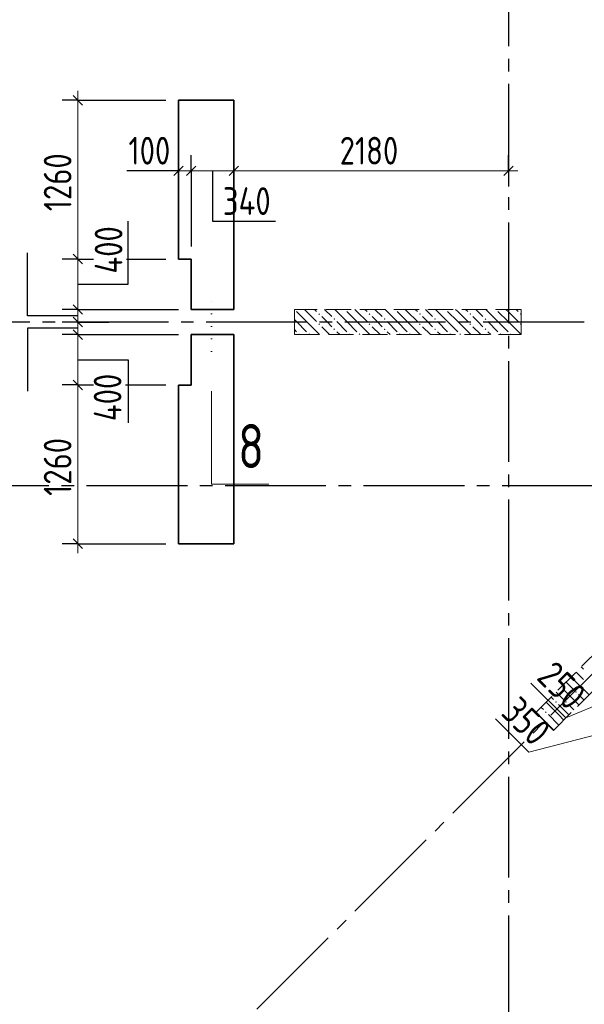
# Model space of a CAD drawing. Header units: millimetres. Extents: x 0 to 43617, y 0 to 59400.
# Tile 2 of 21: x 10743 to 15226, y 20414 to 28230. Entities that reach past the tile are written whole.
import ezdxf

# ---------------------------------------------------------------- set-up
doc = ezdxf.new("R2010")
doc.units = ezdxf.units.MM
for name, pattern in [('______2', [270, 200, -70]), ('______5', [1100, 800, -100, 100, -100]), ('______9', [100, 0, -100])]:
    doc.linetypes.add(name, pattern=pattern)
for name, color, linetype, lineweight in [('Standard', 7, 'Continuous', 25), ('ЖБ Пилон', 180, 'Continuous', 25), ('Общий01', 7, 'Continuous', 13), ('Оси', 40, '______5', 18), ('Размерная выноска', 7, 'Continuous', 13), ('Сечения символ', 7, 'Continuous', 25)]:
    doc.layers.add(name, color=color, linetype=linetype, lineweight=lineweight)
doc.layers.add('ЖБ Перекрытие верхний уровень', color=7, linetype='Continuous', lineweight=25, true_color=0xe0e0ff)
doc.styles.add('GOST 2.304-81', font='txt')
doc.styles.add('ISOCPEUR', font='txt')

msp = doc.modelspace()

# ---------------------------------------------------------------- hatches: boundary and pattern name
at = {"layer": 'ЖБ Пилон', "linetype": 'Continuous', "lineweight": 18, "transparency": 33554687}
for points in [[(12924.31325143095, 25929.99877929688), (12923.9990234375, 25929.68425625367), (12923.9990234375, 25929.99877929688)], [(13114.453125, 25893.13354492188), (13120.95336914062, 25899.63989257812), (13127.45361328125, 25893.13354492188), (13120.95336914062, 25886.63330078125)], [(13324.31325143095, 25929.99877929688), (13320.95336914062, 25926.6357421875), (13317.5934868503, 25929.99877929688)], [(13514.453125, 25893.13354492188), (13520.95336914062, 25899.63989257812), (13527.45361328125, 25893.13354492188), (13520.95336914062, 25886.63330078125)], [(13724.31325143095, 25929.99877929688), (13720.95336914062, 25926.6357421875), (13717.5934868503, 25929.99877929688)], [(13914.453125, 25893.13354492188), (13920.95336914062, 25899.63989257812), (13927.45361328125, 25893.13354492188), (13920.95336914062, 25886.63330078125)], [(14124.31325143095, 25929.99877929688), (14120.95336914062, 25926.6357421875), (14117.5934868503, 25929.99877929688)], [(14314.453125, 25893.13354492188), (14320.95336914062, 25899.63989257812), (14327.45361328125, 25893.13354492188), (14320.95336914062, 25886.63330078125)], [(14524.31325143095, 25929.99877929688), (14520.95336914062, 25926.6357421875), (14517.5934868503, 25929.99877929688)], [(14714.453125, 25893.13354492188), (14720.95336914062, 25899.63989257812), (14723.9990234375, 25896.59137851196), (14723.9990234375, 25889.67895507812), (14720.95336914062, 25886.63330078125)], [(13114.453125, 25813.14086914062), (13120.95336914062, 25819.64111328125), (13127.45361328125, 25813.14086914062), (13120.95336914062, 25806.63452148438)], [(13234.45434570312, 25853.13110351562), (13240.95458984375, 25859.63745117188), (13247.44873046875, 25853.13110351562), (13240.95458984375, 25846.64306640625)], [(13514.453125, 25813.14086914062), (13520.95336914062, 25819.64111328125), (13527.45361328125, 25813.14086914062), (13520.95336914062, 25806.63452148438)], [(13634.45434570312, 25853.13110351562), (13640.95458984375, 25859.63745117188), (13647.44873046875, 25853.13110351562), (13640.95458984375, 25846.64306640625)], [(13914.453125, 25813.14086914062), (13920.95336914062, 25819.64111328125), (13927.45361328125, 25813.14086914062), (13920.95336914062, 25806.63452148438)], [(14034.45434570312, 25853.13110351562), (14040.95458984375, 25859.63745117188), (14047.44873046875, 25853.13110351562), (14040.95458984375, 25846.64306640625)], [(14314.453125, 25813.14086914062), (14320.95336914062, 25819.64111328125), (14327.45361328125, 25813.14086914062), (14320.95336914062, 25806.63452148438)], [(14434.45434570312, 25853.13110351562), (14440.95458984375, 25859.63745117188), (14447.44873046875, 25853.13110351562), (14440.95458984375, 25846.64306640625)], [(14714.453125, 25813.14086914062), (14720.95336914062, 25819.64111328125), (14723.9990234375, 25816.59545898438), (14723.9990234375, 25809.68303555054), (14720.95336914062, 25806.63452148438)], [(12954.443359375, 25733.14208984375), (12960.94970703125, 25739.63012695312), (12967.44995117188, 25733.14208984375), (12964.30958932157, 25729.99877929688), (12957.58666992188, 25729.99877929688)], [(13034.45434570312, 25733.14208984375), (13040.95458984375, 25739.63012695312), (13047.44873046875, 25733.14208984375), (13044.31131731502, 25729.99877929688), (13037.59470755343, 25729.99877929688)], [(13234.45434570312, 25773.13232421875), (13240.95458984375, 25779.638671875), (13247.44873046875, 25773.13232421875), (13240.95458984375, 25766.63208007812)], [(13354.44946289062, 25733.14208984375), (13360.94970703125, 25739.63012695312), (13367.44995117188, 25733.14208984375), (13364.30958932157, 25729.99877929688), (13357.58982474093, 25729.99877929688)], [(13434.45434570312, 25733.14208984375), (13440.95458984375, 25739.63012695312), (13447.44873046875, 25733.14208984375), (13444.31131731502, 25729.99877929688), (13437.59470755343, 25729.99877929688)], [(13634.45434570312, 25773.13232421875), (13640.95458984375, 25779.638671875), (13647.44873046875, 25773.13232421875), (13640.95458984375, 25766.63208007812)], [(13754.44946289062, 25733.14208984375), (13760.94970703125, 25739.63012695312), (13767.44995117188, 25733.14208984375), (13764.30958932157, 25729.99877929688), (13757.58982474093, 25729.99877929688)], [(13834.45434570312, 25733.14208984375), (13840.95458984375, 25739.63012695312), (13847.44873046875, 25733.14208984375), (13844.31131731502, 25729.99877929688), (13837.59470755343, 25729.99877929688)], [(14034.45434570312, 25773.13232421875), (14040.95458984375, 25779.638671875), (14047.44873046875, 25773.13232421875), (14040.95458984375, 25766.63208007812)], [(14154.44946289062, 25733.14208984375), (14160.94970703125, 25739.63012695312), (14167.44995117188, 25733.14208984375), (14164.30958932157, 25729.99877929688), (14157.58982474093, 25729.99877929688)], [(14234.45434570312, 25733.14208984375), (14240.95458984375, 25739.63012695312), (14247.44873046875, 25733.14208984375), (14244.31131731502, 25729.99877929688), (14237.59470755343, 25729.99877929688)], [(14434.45434570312, 25773.13232421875), (14440.95458984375, 25779.638671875), (14447.44873046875, 25773.13232421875), (14440.95458984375, 25766.63208007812)], [(14554.44946289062, 25733.14208984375), (14560.94970703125, 25739.63012695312), (14567.44995117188, 25733.14208984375), (14564.30958932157, 25729.99877929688), (14557.58982474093, 25729.99877929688)], [(14634.45434570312, 25733.14208984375), (14640.95458984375, 25739.63012695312), (14647.44873046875, 25733.14208984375), (14644.31131731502, 25729.99877929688), (14637.59470755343, 25729.99877929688)], [(15125.54694894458, 23015.0475334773), (15127.45361328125, 23013.14086914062), (15120.95336914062, 23006.63452148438), (15119.04453362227, 23008.54514933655)], [(15045.5449260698, 22935.04589424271), (15047.44873046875, 22933.14208984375), (15040.94848632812, 22926.6357421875), (15039.04340507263, 22928.5444044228)], [(15154.44946289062, 22893.13354492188), (15160.94970703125, 22899.63989257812), (15167.44995117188, 22893.13354492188), (15160.94970703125, 22886.63330078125)], [(14994.45190429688, 22813.14086914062), (15000.9521484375, 22819.64111328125), (15007.45239257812, 22813.14086914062), (15000.9521484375, 22806.63452148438)], [(15074.45068359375, 22813.14086914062), (15080.95092773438, 22819.64111328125), (15087.451171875, 22813.14086914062), (15080.95092773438, 22806.63452148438)], [(14914.453125, 22733.14208984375), (14920.95336914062, 22739.64233398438), (14927.45361328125, 22733.14208984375), (14920.95336914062, 22726.6357421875)]]:
    msp.add_hatch(color=7, dxfattribs=at).paths.add_polyline_path(points, flags=16)

# ---------------------------------------------------------------- linework, layer by layer
at = {"layer": 'Standard', "color": 7, "linetype": 'Continuous', "lineweight": 25, "transparency": 33554687}
for p, q in [((11166.49780273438, 27627.50244140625), (11241.49780273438, 27552.50244140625)), ((11966.49780273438, 26992.43774414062), (12041.49780273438, 27067.431640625)), ((12066.49780273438, 26992.43774414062), (12141.49780273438, 27067.431640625)), ((12406.50024414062, 26992.43774414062), (12481.50024414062, 27067.431640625)), ((14586.4990234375, 26992.43774414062), (14661.4990234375, 27067.431640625)), ((11166.49780273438, 26367.56591796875), (11241.49780273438, 26292.55981445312)), ((11166.49780273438, 25967.56591796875), (11241.49780273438, 25892.55981445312)), ((11166.49780273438, 25867.56591796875), (11241.49780273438, 25792.55981445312)), ((11166.49780273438, 25767.56591796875), (11241.49780273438, 25692.55981445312)), ((11166.49780273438, 25367.626953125), (11241.49780273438, 25292.63305664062)), ((11166.49780273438, 24107.62939453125), (11241.49780273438, 24032.62329101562))]:
    msp.add_line(p, q, dxfattribs=at)
at = {"layer": 'Standard', "color": 7, "linetype": 'Continuous', "lineweight": 13, "transparency": 33554687}
for p, q in [((11203.99780273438, 27590.00244140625), (11203.99780273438, 27664.99633789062)), ((12003.99780273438, 27029.931640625), (11928.99780273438, 27029.931640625)), ((12003.99780273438, 27029.931640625), (12103.99780273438, 27029.931640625)), ((12103.99780273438, 27029.931640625), (12444.00024414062, 27029.931640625)), ((12444.00024414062, 27029.931640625), (14623.9990234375, 27029.931640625)), ((14623.9990234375, 27029.931640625), (14698.9990234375, 27029.931640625)), ((11203.99780273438, 26330.06591796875), (11203.99780273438, 25930.06591796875)), ((11203.99780273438, 25930.06591796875), (11203.99780273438, 25830.06591796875)), ((11203.99780273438, 25830.06591796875), (11203.99780273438, 25730.06591796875)), ((11203.99780273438, 25730.06591796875), (11203.99780273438, 25330.126953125)), ((11203.99780273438, 25330.126953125), (11203.99780273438, 24070.13549804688)), ((11203.99780273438, 24070.13549804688), (11203.99780273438, 23995.12329101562)), ((15079.35791015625, 22687.5732421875), (14802.89916992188, 22964.05029296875)), ((15529.150390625, 22874.18212890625), (15079.35791015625, 22687.5732421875)), ((14785.4736328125, 22415.78369140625), (14520.05004882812, 22681.20727539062)), ((15741.2841796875, 22662.04833984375), (14785.4736328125, 22415.78369140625))]:
    msp.add_line(p, q, dxfattribs=at)
at = {"layer": 'Standard', "color": 251, "linetype": 'Continuous', "lineweight": -3, "true_color": 0x656565, "transparency": 33554687}
for p, q in [((11203.99780273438, 27590.00244140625), (11079.00390625, 27590.00244140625)), ((11203.99780273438, 27590.00244140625), (11328.99780273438, 27590.00244140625)), ((11203.99780273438, 27590.00244140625), (11903.99780273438, 27590.00244140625)), ((12003.99780273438, 27029.931640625), (12003.99780273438, 27154.93774414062)), ((12103.99780273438, 27029.931640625), (12103.99780273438, 27154.93774414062)), ((12444.00024414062, 27029.931640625), (12444.00024414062, 27154.93774414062)), ((14623.9990234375, 27029.931640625), (14623.9990234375, 27154.93774414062)), ((12003.99780273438, 27029.931640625), (12003.99780273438, 26904.931640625)), ((12003.99780273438, 27029.931640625), (12003.99780273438, 27029.931640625)), ((12103.99780273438, 27029.931640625), (12103.99780273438, 26904.931640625)), ((12444.00024414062, 27029.931640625), (12444.00024414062, 26904.931640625)), ((12444.00024414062, 27029.931640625), (12444.00024414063, 26931.87866210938)), ((14623.9990234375, 27029.931640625), (14623.9990234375, 26904.931640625)), ((14623.9990234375, 27029.931640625), (14623.9990234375, 27029.931640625)), ((12444.00024414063, 26646.93603515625), (12444.00024414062, 26429.99877929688)), ((11203.99780273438, 26330.06591796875), (11079.00390625, 26330.06591796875)), ((11203.99780273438, 26330.06591796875), (11328.99780273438, 26330.06591796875)), ((11591.64428710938, 26330.06591796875), (11903.8818359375, 26330.06591796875)), ((11203.99780273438, 25930.06591796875), (11079.00390625, 25930.06591796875)), ((11203.99780273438, 25930.06591796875), (11328.99780273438, 25930.06591796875)), ((11203.99780273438, 25830.06591796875), (11079.00390625, 25830.06591796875)), ((11203.99780273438, 25830.06591796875), (11328.99780273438, 25830.06591796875)), ((11203.99780273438, 25730.06591796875), (11079.00390625, 25730.06591796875)), ((11203.99780273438, 25730.06591796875), (11328.99780273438, 25730.06591796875)), ((11203.99780273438, 25330.126953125), (11079.00390625, 25330.126953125)), ((11203.99780273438, 25330.126953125), (11328.99780273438, 25330.126953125)), ((11203.99780273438, 25330.126953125), (11298.92578125, 25330.126953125)), ((11583.87451171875, 25330.126953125), (11903.8818359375, 25330.126953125)), ((11203.99780273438, 24070.13549804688), (11079.00390625, 24070.13549804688)), ((11203.99780273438, 24070.13549804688), (11328.99780273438, 24070.13549804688)), ((11203.99780273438, 24070.13549804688), (11903.99780273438, 24070.13549804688))]:
    msp.add_line(p, q, dxfattribs=at)
at = {"layer": 'Standard', "color": 7, "linetype": 'Continuous', "lineweight": 13, "transparency": 33554687}
msp.add_lwpolyline([(11203.99780273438, 27590.00244140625), (11203.99780273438, 26641.30398858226), (11203.99780273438, 26641.30398858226), (11203.99780273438, 26552.07764732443), (11203.99780273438, 26552.07764732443), (11203.99780273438, 26436.03821307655), (11203.99780273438, 26436.03821307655), (11203.99780273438, 26330.06591796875)], dxfattribs=at)
at = {"layer": 'Standard', "color": 251, "linetype": 'Continuous', "lineweight": -3, "true_color": 0x656565, "transparency": 33554687}
for points in [[(12103.99780273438, 27029.931640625), (12103.99780273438, 26763.99991171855), (12103.99780273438, 26763.99991171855), (12103.99780273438, 26429.99877929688)], [(11203.99780273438, 26330.06591796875), (11269.57327863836, 26330.06591796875), (11269.57327863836, 26330.06591796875), (11306.69555664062, 26330.06591796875)], [(11203.99780273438, 25930.06591796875), (11364.82699948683, 25930.06591796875), (11364.82699948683, 25930.06591796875), (12003.99780273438, 25930.06591796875)], [(11203.99780273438, 25830.06591796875), (11388.64042969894, 25830.06591796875), (11388.64042969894, 25830.06591796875), (11450.08544921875, 25830.06591796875)], [(11203.99780273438, 25730.06591796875), (11412.45385991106, 25730.06591796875), (11412.45385991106, 25730.06591796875), (12003.99780273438, 25730.06591796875)]]:
    msp.add_lwpolyline(points, dxfattribs=at)
at = {"layer": 'ЖБ Перекрытие верхний уровень', "color": 7, "linetype": 'Continuous', "lineweight": 35, "transparency": 33554687}
for p, q in [((12444.00024414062, 27590.00244140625), (12003.99780273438, 27590.00244140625)), ((12003.99780273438, 27590.00244140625), (12003.99780273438, 26329.99877929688)), ((12444.00024414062, 26329.99877929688), (12444.00024414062, 27590.00244140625)), ((12003.99780273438, 26329.99877929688), (12103.99780273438, 26329.99877929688)), ((12103.99780273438, 26329.99877929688), (12103.99780273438, 25929.99877929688)), ((12444.00024414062, 25929.99877929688), (12444.00024414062, 26329.99877929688)), ((12103.99780273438, 25929.99877929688), (12444.00024414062, 25929.99877929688)), ((12444.00024414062, 25729.99877929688), (12103.99780273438, 25729.99877929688)), ((12103.99780273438, 25729.99877929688), (12103.99780273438, 25329.99877929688)), ((12444.00024414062, 25329.99877929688), (12444.00024414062, 25729.99877929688)), ((12103.99780273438, 25329.99877929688), (12003.99780273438, 25329.99877929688)), ((12003.99780273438, 25329.99877929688), (12003.99780273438, 24070.00122070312)), ((12444.00024414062, 24070.00122070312), (12444.00024414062, 25329.99877929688)), ((12003.99780273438, 24070.00122070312), (12444.00024414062, 24070.00122070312))]:
    msp.add_line(p, q, dxfattribs=at)
at = {"layer": 'ЖБ Пилон', "color": 253, "linetype": '______2', "lineweight": 13, "true_color": 0xa0a0a0, "transparency": 33554687}
for p, q in [((14723.9990234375, 25929.99877929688), (12923.9990234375, 25929.99877929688)), ((12923.9990234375, 25929.99877929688), (12923.9990234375, 25729.99877929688)), ((14723.9990234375, 25729.99877929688), (14723.9990234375, 25929.99877929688)), ((12923.9990234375, 25729.99877929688), (14723.9990234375, 25729.99877929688)), ((16112.939453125, 24002.43530273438), (14840.14892578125, 22729.65087890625)), ((14981.57348632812, 22588.22631835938), (16254.35791015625, 23861.01684570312)), ((14840.14892578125, 22729.65087890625), (14981.57348632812, 22588.22631835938))]:
    msp.add_line(p, q, dxfattribs=at)
at = {"layer": 'ЖБ Пилон', "color": 9, "linetype": 'Continuous', "lineweight": 18, "true_color": 0xc7c7c7, "transparency": 33554687}
for p, q in [((12940.95458984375, 25913.14086914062), (13020.95336914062, 25833.14208984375)), ((13020.95336914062, 25913.14086914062), (13004.09545898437, 25929.99877929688)), ((13020.95336914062, 25913.14086914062), (13100.9521484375, 25833.14208984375)), ((13084.09295200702, 25929.99877929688), (13100.9521484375, 25913.14086914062)), ((13180.95092773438, 25833.14208984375), (13140.95458984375, 25873.13232421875)), ((13164.08691406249, 25929.99877929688), (13220.95336914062, 25873.13232421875)), ((13340.95458984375, 25833.14208984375), (13244.08804671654, 25929.99877929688)), ((13340.95458984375, 25913.14086914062), (13420.95336914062, 25833.14208984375)), ((13420.95336914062, 25913.14086914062), (13404.09545898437, 25929.99877929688)), ((13420.95336914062, 25913.14086914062), (13500.9521484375, 25833.14208984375)), ((13484.09295200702, 25929.99877929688), (13500.9521484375, 25913.14086914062)), ((13580.95092773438, 25833.14208984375), (13540.95458984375, 25873.13232421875)), ((13564.08691406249, 25929.99877929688), (13620.95336914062, 25873.13232421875)), ((13740.95458984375, 25833.14208984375), (13644.08804671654, 25929.99877929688)), ((13740.95458984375, 25913.14086914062), (13820.95336914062, 25833.14208984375)), ((13820.95336914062, 25913.14086914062), (13804.09545898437, 25929.99877929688)), ((13820.95336914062, 25913.14086914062), (13900.9521484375, 25833.14208984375)), ((13884.09295200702, 25929.99877929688), (13900.9521484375, 25913.14086914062)), ((13980.95092773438, 25833.14208984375), (13940.95458984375, 25873.13232421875)), ((13964.08691406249, 25929.99877929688), (14020.95336914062, 25873.13232421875)), ((14140.95458984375, 25833.14208984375), (14044.08804671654, 25929.99877929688)), ((14140.95458984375, 25913.14086914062), (14220.95336914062, 25833.14208984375)), ((14220.95336914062, 25913.14086914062), (14204.09545898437, 25929.99877929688)), ((14220.95336914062, 25913.14086914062), (14300.9521484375, 25833.14208984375)), ((14284.09295200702, 25929.99877929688), (14300.9521484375, 25913.14086914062)), ((14380.95092773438, 25833.14208984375), (14340.95458984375, 25873.13232421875)), ((14364.08691406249, 25929.99877929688), (14420.95336914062, 25873.13232421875)), ((14540.95458984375, 25833.14208984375), (14444.08804671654, 25929.99877929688)), ((14540.95458984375, 25913.14086914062), (14620.95336914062, 25833.14208984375)), ((14620.95336914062, 25913.14086914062), (14604.09545898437, 25929.99877929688)), ((14620.95336914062, 25913.14086914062), (14700.9521484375, 25833.14208984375)), ((14684.09295200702, 25929.99877929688), (14700.9521484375, 25913.14086914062)), ((12940.95458984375, 25833.14208984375), (12923.9990234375, 25850.09593145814)), ((12940.95458984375, 25833.14208984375), (13020.95336914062, 25753.13110351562)), ((13020.95336914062, 25833.14208984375), (13124.09667968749, 25729.99877929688)), ((13220.95336914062, 25793.13354492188), (13180.95092773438, 25833.14208984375)), ((13260.94970703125, 25833.14208984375), (13340.95458984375, 25753.13110351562)), ((13340.95458984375, 25833.14208984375), (13420.95336914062, 25753.13110351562)), ((13420.95336914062, 25833.14208984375), (13524.09667968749, 25729.99877929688)), ((13620.95336914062, 25793.13354492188), (13580.95092773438, 25833.14208984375)), ((13660.94970703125, 25833.14208984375), (13740.95458984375, 25753.13110351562)), ((13740.95458984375, 25833.14208984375), (13820.95336914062, 25753.13110351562)), ((13820.95336914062, 25833.14208984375), (13924.09667968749, 25729.99877929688)), ((14020.95336914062, 25793.13354492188), (13980.95092773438, 25833.14208984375)), ((14060.94970703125, 25833.14208984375), (14140.95458984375, 25753.13110351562)), ((14140.95458984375, 25833.14208984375), (14220.95336914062, 25753.13110351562)), ((14220.95336914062, 25833.14208984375), (14324.09667968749, 25729.99877929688)), ((14420.95336914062, 25793.13354492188), (14380.95092773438, 25833.14208984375)), ((14460.94970703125, 25833.14208984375), (14540.95458984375, 25753.13110351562)), ((14540.95458984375, 25833.14208984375), (14620.95336914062, 25753.13110351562)), ((14620.95336914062, 25833.14208984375), (14723.9990234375, 25730.09643554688)), ((12923.9990234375, 25770.08796344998), (12940.95458984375, 25753.13110351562)), ((13140.95458984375, 25793.13354492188), (13204.08614430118, 25729.99877929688)), ((13260.94970703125, 25753.13110351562), (13284.08438460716, 25729.99877929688)), ((13540.95458984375, 25793.13354492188), (13604.08614430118, 25729.99877929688)), ((13660.94970703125, 25753.13110351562), (13684.08438460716, 25729.99877929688)), ((13940.95458984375, 25793.13354492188), (14004.08614430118, 25729.99877929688)), ((14060.94970703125, 25753.13110351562), (14084.08438460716, 25729.99877929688)), ((14340.95458984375, 25793.13354492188), (14404.08614430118, 25729.99877929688)), ((14460.94970703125, 25753.13110351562), (14484.08438460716, 25729.99877929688)), ((15202.29273842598, 23091.79295493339), (15220.95336914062, 23073.13232421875)), ((15140.94848632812, 22993.13354492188), (15260.94970703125, 22873.13232421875)), ((15180.95092773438, 23033.14208984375), (15162.29345789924, 23051.79386621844)), ((15220.95336914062, 22993.13354492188), (15180.95092773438, 23033.14208984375)), ((15060.94970703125, 22913.14086914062), (15180.95092773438, 22793.13354492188)), ((15082.2957734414, 22971.79656537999), (15140.94848632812, 22913.14086914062)), ((14962.29487620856, 22851.79624359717), (14980.95092773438, 22833.14208984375)), ((15020.95336914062, 22873.13232421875), (15002.29368242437, 22891.79485800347)), ((15060.94970703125, 22833.14208984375), (15020.95336914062, 22873.13232421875)), ((15180.95092773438, 22873.13232421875), (15223.71462937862, 22830.3686225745)), ((14882.29075045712, 22771.79250149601), (14900.9521484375, 22753.13110351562)), ((15020.95336914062, 22713.14086914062), (14922.2963395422, 22811.79789873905)), ((15020.95336914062, 22793.13354492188), (15100.9521484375, 22713.14086914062)), ((15100.9521484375, 22793.13354492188), (15143.71604189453, 22750.36965146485)), ((14940.94848632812, 22633.14208984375), (14842.29180759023, 22731.79375043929)), ((14940.94848632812, 22713.14086914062), (15020.95336914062, 22633.14208984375)), ((15020.95336914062, 22713.14086914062), (15063.72050616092, 22670.37373212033)), ((14940.94848632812, 22633.14208984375), (14983.71723553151, 22590.3700778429)), ((15020.95336914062, 22633.14208984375), (15023.72114202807, 22630.37417617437))]:
    msp.add_line(p, q, dxfattribs=at)
at = {"layer": 'Оси', "color": 8, "linetype": '______5', "lineweight": -3, "transparency": 33554687}
for p, q in [((14623.9990234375, 57419.9951171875), (14623.9990234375, 7100)), ((9515.631103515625, 17263.70849609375), (26192.03491210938, 33940.1123046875)), ((29523.9990234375, 25829.99877929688), (4600, 25829.99877929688)), ((34073.9990234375, 24529.99877929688), (4600, 24529.99877929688)), ((34073.9990234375, 24529.99877929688), (4600, 24529.99877929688))]:
    msp.add_line(p, q, dxfattribs=at)
at = {"layer": 'Размерная выноска', "color": 7, "linetype": 'Continuous', "lineweight": 25, "transparency": 33554687}
msp.add_line((12003.99780273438, 27029.931640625), (11593.994140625, 27029.931640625), dxfattribs=at)
for points in [[(12274.00512695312, 27029.931640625), (12274.00512695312, 26629.931640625), (12774.00512695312, 26629.931640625)], [(11203.99780273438, 26130.029296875), (11603.99780273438, 26130.029296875), (11603.99780273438, 26630.029296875)], [(11203.99780273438, 25880.05981445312), (10803.99780273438, 25880.05981445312), (10803.99780273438, 26380.05981445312)], [(11203.99780273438, 25780.05981445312), (10803.99780273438, 25780.05981445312), (10803.99780273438, 25280.05981445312)], [(11203.99780273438, 25530.09643554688), (11603.99780273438, 25530.09643554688), (11603.99780273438, 25030.09643554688)]]:
    msp.add_lwpolyline(points, dxfattribs=at)
at = {"layer": 'Сечения символ', "color": 7, "linetype": '______9', "lineweight": 13, "transparency": 33554687}
msp.add_line((12266.5283203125, 25595.26977539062), (12266.5283203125, 26022.69287109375), dxfattribs=at)
at = {"layer": 'Сечения символ', "color": 7, "linetype": 'Continuous', "lineweight": 13, "transparency": 33554687}
msp.add_lwpolyline([(12266.5283203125, 25280.45043945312), (12266.5283203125, 24541.9921875), (12722.16186523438, 24541.9921875)], dxfattribs=at)

# ---------------------------------------------------------------- texts
at = {"layer": 'Standard', "color": 7, "linetype": 'Continuous', "lineweight": 25, "transparency": 33554687, "char_height": 220.0000047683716, "attachment_point": 7, "style": 'GOST 2.304-81'}
for s, insert, width, rotation in [('1260', (11153.955078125, 26709.814453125), 625.7409691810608, 90.00000250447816), ('400', (11558.60595703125, 26214.51416015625), 531.9665551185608, 90.00000250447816), ('400', (11550.830078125, 25043.21899414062), 531.9665551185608, 90.00000250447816), ('1260', (11153.955078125, 24449.92065429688), 625.7348656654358, 90.00000250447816), ('250', (14838.24462890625, 22999.39575195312), 516.3921889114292, 314.9999987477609), ('350', (14555.40771484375, 22716.55883789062), 500.8163321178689, 314.9999987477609)]:
    msp.add_mtext(s, dxfattribs=dict(at, insert=insert, width=width, rotation=rotation))
for s, insert, width in [('100', (11606.77490234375, 27079.97436523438), 485.0793480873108), ('2180', (13283.7890625, 27079.97436523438), 625.7409691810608), ('340', (12356.3720703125, 26679.97436523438), 516.3964867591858)]:
    msp.add_mtext(s, dxfattribs=dict(at, insert=insert, width=width))
at = {"layer": 'Общий01', "color": 7, "linetype": 'Continuous', "lineweight": 35, "transparency": 33554687, "insert": (12477.15454101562, 24670.33081054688), "char_height": 350, "width": 380.8186848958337, "attachment_point": 7, "style": 'ISOCPEUR'}
msp.add_mtext('\\W0.78;8', dxfattribs=at)

doc.saveas('drawing.dxf')
